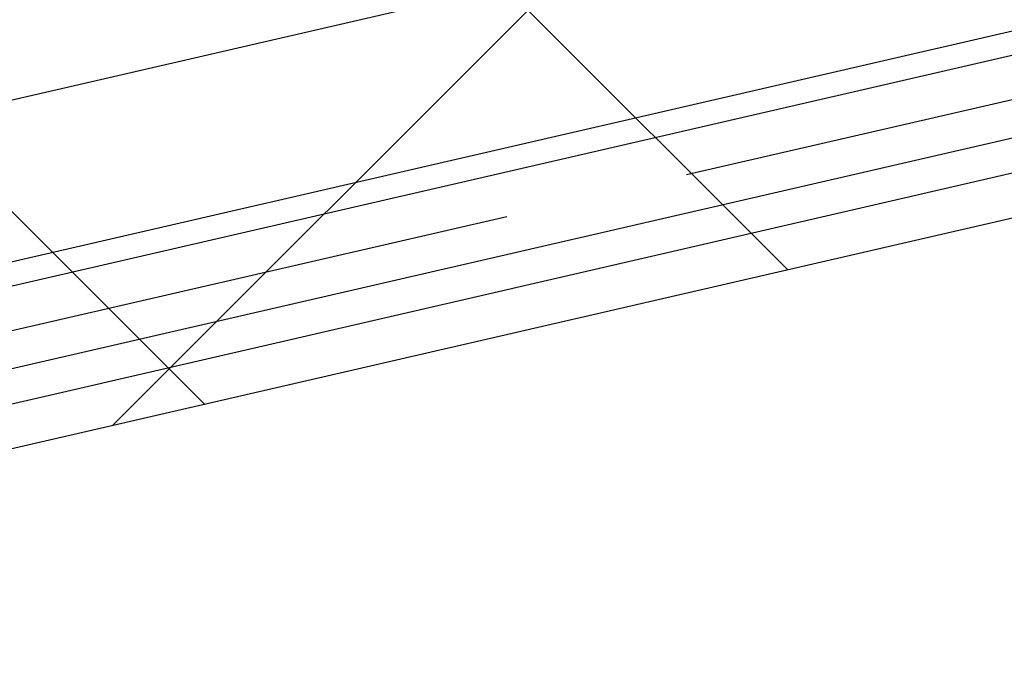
# Model space of a CAD drawing. Header units: centimetres. Extents: x -15121 to 17422, y -60492 to 0.
# Tile 137 of 256: x 2184 to 2201, y -30563 to -30552. Entities that reach past the tile are written whole.
import ezdxf

# ---------------------------------------------------------------- set-up
doc = ezdxf.new("R2010")
doc.units = ezdxf.units.CM
doc.header["$LTSCALE"] = 60
doc.linetypes.add('__FK_przerywana', pattern=[0.32004, 0.16002, -0.16002])
doc.linetypes.add('DP', pattern=[0.5, 0.3, -0.2])
for name, color, linetype in [('AIKA NADPROŻA2', 7, 'Continuous'), ('AIKA powierzchnie2', 2, 'Continuous'), ('AIKA sufity podwieszane', 8, 'Continuous'), ('AIKA ŚCIANA2', 8, 'Continuous'), ('BA_drz', 7, 'Continuous'), ('podciagi i nadproza', 7, 'DP'), ('RI-PROFILE', 8, 'Continuous')]:
    doc.layers.add(name, color=color, linetype=linetype)

# ---------------------------------------------------------------- blocks, each defined once
blk = doc.blocks.new('drzwi90+50')
at = {"layer": 'RI-PROFILE'}
for p, q in [((-15.35, 5.9), (-94.35, 5.9)), ((-13.455, 1.359), (-96.244, 1.359)), ((-96.244, 0.759), (-13.455, 0.759)), ((-94.35, 0), (-15.35, 0))]:
    blk.add_line(p, q, dxfattribs=at)
blk.add_lwpolyline([(-13.455, 2.759), (-96.244, 2.759), (-96.244, 3.159), (-13.455, 3.159)], dxfattribs=at)
blk = doc.blocks.new('SL podciągi restauracja')
at = {"layer": 'podciagi i nadproza'}
blk.add_lwpolyline([(1567.119, -27987.65), (1732.762, -27949.408), (1738.161, -27972.793), (1572.518, -28011.035), (1567.119, -27987.65)], dxfattribs=at)

msp = doc.modelspace()

# ---------------------------------------------------------------- hatches: boundary and pattern name
at = {"layer": 'AIKA sufity podwieszane', "transparency": 33554610}
h = msp.add_hatch(dxfattribs=at)
h.set_pattern_fill('ANSI37', color=256, scale=2.771036)
h.set_pattern_definition([(45, (5073.432, 672.602), (-6.221154, 6.221154), []), (135, (5073.432, 672.602), (-6.221154, -6.221154), [])])
h.paths.add_polyline_path([(3263.0511, -29233.6017), (3143.0511, -29233.6017), (3143.0511, -29195.6017), (3027.0511, -29195.6017), (3027.0511, -29233.6017), (2963.0511, -29233.6017), (2963.0511, -29193.9885), (2797.0511, -29193.9885), (2797.0511, -29233.6017), (2733.0511, -29233.6017), (2733.0511, -29195.6017), (2617.0511, -29195.6017), (2617.0511, -29233.6017), (2497.0511, -29233.6017), (2497.0511, -29254.2071), (2449.7172, -29253.5776), (2492.7248, -29439.8638), (2512.2122, -29435.3648), (2522.11, -29478.2371), (1907.5742, -29619.9086), (2121.0978, -30544.7807), (2160.7103, -30535.6354), (2167.0089, -30562.9178), (2328.7543, -30525.5759), (2322.4557, -30498.2935), (2692.7163, -30412.8121), (2689.1171, -30397.2222), (2731.9894, -30387.3244), (2736.209, -30405.6017), (3029.0511, -30405.6017), (3029.0511, -30433.6017), (3195.0511, -30433.6017), (3195.0511, -30405.6017), (3255.0511, -30405.6017), (3255.0511, -30389.6017), (3263.0511, -30389.6017)])

# ---------------------------------------------------------------- linework, layer by layer
at = {"layer": 'AIKA NADPROŻA2', "linetype": '__FK_przerywana'}
msp.add_line((2164.6102, -30561.4189), (2330.2531, -30523.1772), dxfattribs=at)
at = {"layer": 'AIKA powierzchnie2'}
msp.add_lwpolyline([(2692.7163, -30412.8121), (2322.4557, -30498.2935), (2328.7543, -30525.5759), (2167.0089, -30562.9178), (2160.7103, -30535.6354), (2121.0978, -30544.7807), (1907.5742, -29619.9086), (2522.11, -29478.2371), (2512.2122, -29435.3648), (2492.7248, -29439.8638), (2449.7172, -29253.5776), (2497.0511, -29254.2071), (2497.0511, -29233.6017), (2617.0511, -29233.6017), (2617.0511, -29195.6017), (2733.0511, -29195.6017)], dxfattribs=at)
at = {"layer": 'AIKA sufity podwieszane', "transparency": 33554610}
msp.add_lwpolyline([(2692.7163, -30412.8121), (2322.4557, -30498.2935), (2328.7543, -30525.5759), (2167.0089, -30562.9178), (2160.7103, -30535.6354), (2121.0978, -30544.7807), (1907.5742, -29619.9086), (2522.11, -29478.2371), (2512.2122, -29435.3648), (2492.7248, -29439.8638), (2449.7172, -29253.5776), (2497.0511, -29254.2071), (2497.0511, -29233.6017), (2617.0511, -29233.6017), (2617.0511, -29195.6017), (2733.0511, -29195.6017)], dxfattribs=at)

# ---------------------------------------------------------------- block references
at = {"layer": 'AIKA ŚCIANA2'}
msp.add_blockref('SL podciągi restauracja', (592.0924, -2550.3843), dxfattribs=at)
at = {"layer": 'BA_drz', "xscale": -1, "rotation": 13.00000000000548}
msp.add_blockref('drzwi90+50', (2167.4961, -30562.8053), dxfattribs=at)

doc.saveas('drawing.dxf')
